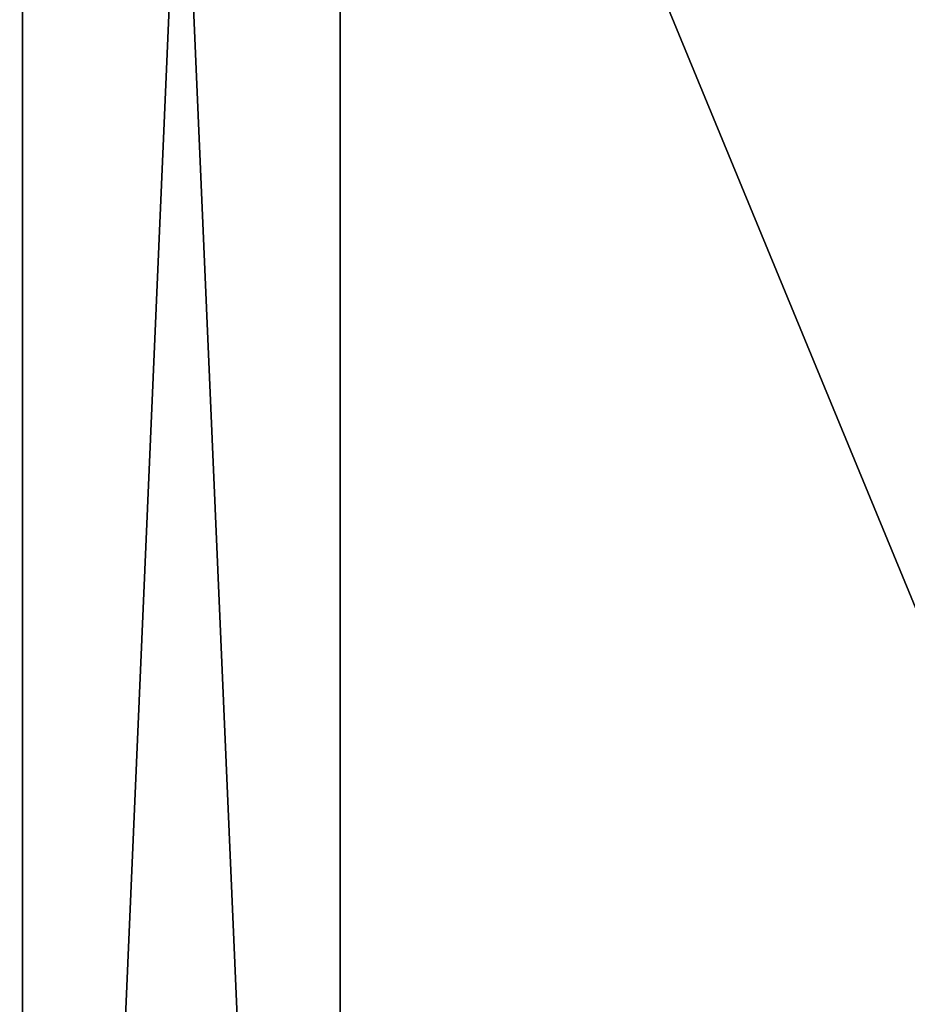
# Model space of a CAD drawing. Header units: inches. Extents: x 491 to 729, y -143 to 65.
# Tile 46 of 240: x 504 to 512, y -89 to -80. Entities that reach past the tile are written whole.
import ezdxf

# ---------------------------------------------------------------- set-up
doc = ezdxf.new("R2010")
doc.units = ezdxf.units.IN
doc.header["$MEASUREMENT"] = 0
doc.layers.add('A-FURN', color=7, linetype='Continuous')
doc.layers.add('CET color Grey23', color=7, linetype='Continuous', true_color=0x393c39)
doc.layers.add('CET color tan', color=7, linetype='Continuous', true_color=0xd4b38d)

# ---------------------------------------------------------------- blocks, each defined once
blk = doc.blocks.new('*C95')
at = {"layer": 'CET color Grey23', "linetype": 'Continuous'}
mesh = blk.add_polyface(dxfattribs=at)
corners = [(31.85, 4.648, 25.744), (-31.85, 4.648, 25.744), (-31.85, 4.648, 27.476), (31.85, 4.648, 27.476), (-31.85, 1.892, 25.744), (-31.85, 1.892, 27.476), (31.85, 1.892, 25.744), (31.85, 1.892, 27.476)]
mesh.append_faces([[corners[k] for k in face] for face in [(0, 2, 3, 0), (1, 5, 2, 1), (1, 6, 4, 1), (5, 3, 2, 5), (4, 7, 5, 4), (6, 3, 7, 6)]], dxfattribs={"vtx0": -1, "vtx3": -1})
mesh.append_faces([[corners[k] for k in face] for face in [(0, 1, 2, 0), (1, 4, 5, 1), (1, 0, 6, 1), (5, 7, 3, 5), (4, 6, 7, 4), (6, 0, 3, 6)]], dxfattribs={"vtx2": -1})
at = {"layer": 'CET color tan', "linetype": 'Continuous'}
mesh = blk.add_polyface(dxfattribs=at)
corners = [(-35, -14.3819, 28.5), (35, -14.3819, 28.5), (35, 14.5, 28.5), (-35, 14.5, 28.5)]
mesh.append_faces([[corners[k] for k in face] for face in [(0, 2, 3, 0)]], dxfattribs={"vtx0": -1, "vtx3": -1})
mesh.append_faces([[corners[k] for k in face] for face in [(0, 1, 2, 0)]], dxfattribs={"vtx2": -1})
mesh = blk.add_polyface(dxfattribs=at)
corners = [(-35, -14.3819, 27.563), (35, 14.5, 27.563), (35, -14.3819, 27.563), (-35, 14.5, 27.563)]
mesh.append_faces([[corners[k] for k in face] for face in [(0, 1, 2, 0)]], dxfattribs={"vtx0": -1, "vtx3": -1})
mesh.append_faces([[corners[k] for k in face] for face in [(0, 3, 1, 0)]], dxfattribs={"vtx2": -1})
blk = doc.blocks.new('*C93')
at = {"layer": 'A-FURN', "linetype": 'Continuous', "rotation": 89.99999999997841}
blk.add_blockref('*C95', (508.6849, -77.7546, 0), dxfattribs=at)

msp = doc.modelspace()

# ---------------------------------------------------------------- block references
at = {"layer": 'A-FURN', "linetype": 'Continuous'}
msp.add_blockref('*C93', (0, 0), dxfattribs=at)

doc.saveas('drawing.dxf')
